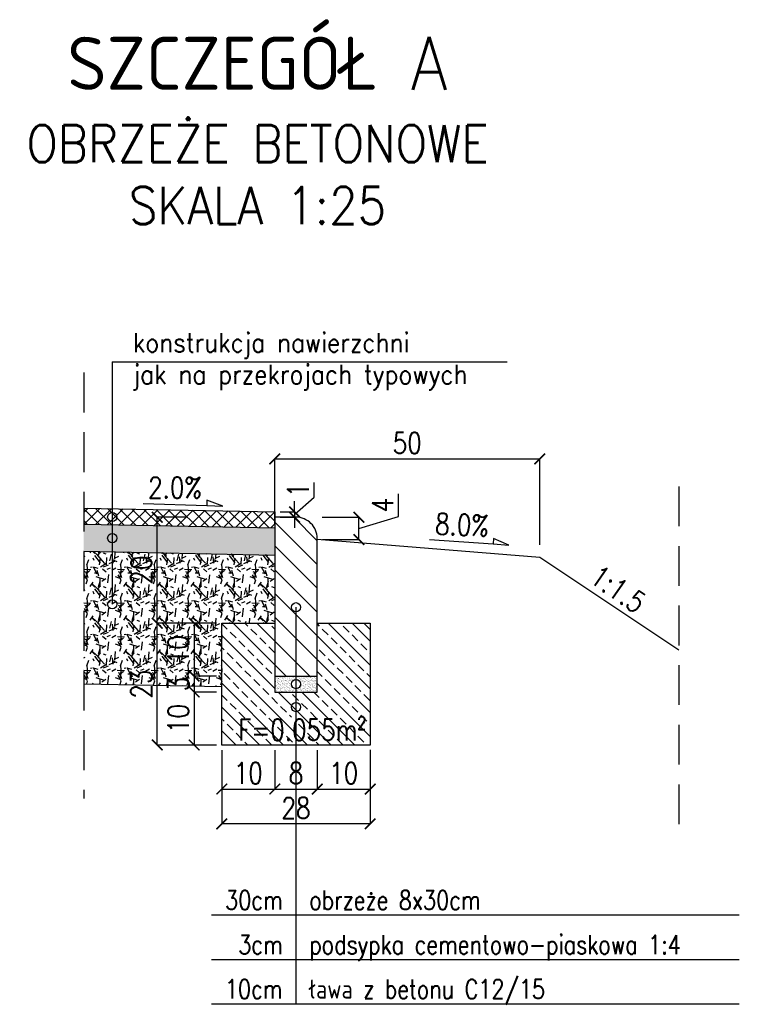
# Model space of a CAD drawing. Extents: x -23261 to -22292, y 222927 to 223506.
# Tile 2 of 4: x -23215 to -23080, y 223320 to 223506. Entities that reach past the tile are written whole.
import ezdxf
from ezdxf.enums import TextEntityAlignment as Align

# ---------------------------------------------------------------- set-up
doc = ezdxf.new("R2010")
doc.units = 0
doc.linetypes.add('( Dashed )', pattern=[0.75, 0.5, -0.25])
for name, color, linetype in [('kreskowanie-2', 252, 'Continuous'), ('pkonstr-0_25', 1, 'Continuous'), ('pkonstr-0_50', 3, 'Continuous'), ('pkonstr-0_70', 4, 'Continuous'), ('pkonstr-opisy', 2, 'Continuous'), ('pkonstr-tytul', 4, 'Continuous'), ('pkonstr-wymiary', 1, 'Continuous'), ('wymiary', 1, 'Continuous')]:
    doc.layers.add(name, color=color, linetype=linetype)
doc.styles.add('12mm', font='simplex.shx', dxfattribs={"width": 0.8, "height": 12})
doc.styles.add('Opisy', font='simplex.shx', dxfattribs={"width": 0.8})
doc.styles.add('wymiary', font='simplex.shx', dxfattribs={"width": 0.8})
doc.dimstyles.new('szczegoly', dxfattribs={"dimscale": 2, "dimtxt": 2, "dimasz": 1, "dimexe": 0, "dimexo": 0.5, "dimgap": 0.5, "dimtad": 1, "dimdec": 0, "dimdsep": 46, "dimlunit": 6, "dimtxsty": 'wymiary', "dimblk": 'ARCHTICK', "dimcen": 0, "dimclrd": 256, "dimclre": 256, "dimclrt": 256, "dimadec": 0, "dimazin": 0, "dimtfac": 1, "dimtdec": 0, "dimtmove": 0, "dimatfit": 3, "dimldrblk": 'ARCHTICK', "dimfxl": 1, "dimtolj": 1, "dimtzin": 0, "dimlwd": -1, "dimlwe": -1, "dimarcsym": 0})

# ---------------------------------------------------------------- blocks, each defined once
blk = doc.blocks.new('_ArchTick')
at = {"color": 0, "linetype": 'ByBlock', "const_width": 0.15}
blk.add_lwpolyline([(-0.5, -0.5), (0.5, 0.5)], dxfattribs=at)
blk = doc.blocks.new('*D54')
at = {"layer": 'Defpoints', "color": 0, "lineweight": 70, "transparency": 16777216}
for p in [(-23177.27, 223392.28), (-23182.48, 223382.28), (-23177.27, 223382.28)]:
    blk.add_point(p, dxfattribs=at)
at = {"layer": 'wymiary', "transparency": 16777216}
for p, q in [((-23178.27, 223392.28), (-23182.48, 223392.28)), ((-23182.48, 223392.28), (-23182.48, 223382.28)), ((-23178.27, 223382.28), (-23182.48, 223382.28))]:
    blk.add_line(p, q, dxfattribs=at)
at = {"layer": 'wymiary', "transparency": 16777216, "xscale": 2, "yscale": 2, "zscale": 2}
for p, rotation in [((-23182.48, 223392.28), 90), ((-23182.48, 223382.28), 270)]:
    blk.add_blockref('_ArchTick', p, dxfattribs=dict(at, rotation=rotation))
at = {"layer": 'wymiary', "transparency": 16777216, "insert": (-23185.48, 223387.28), "char_height": 4, "attachment_point": 5, "rotation": 90, "style": 'wymiary'}
blk.add_mtext('\\A1;10', dxfattribs=at)
blk = doc.blocks.new('*D55')
at = {"layer": 'Defpoints', "color": 0, "lineweight": 70, "transparency": 16777216}
for p in [(-23177.27, 223382.28), (-23182.48, 223379.28), (-23177.27, 223379.28)]:
    blk.add_point(p, dxfattribs=at)
at = {"layer": 'wymiary', "transparency": 16777216}
for p, q in [((-23178.27, 223382.28), (-23182.48, 223382.28)), ((-23182.48, 223382.28), (-23182.48, 223379.28)), ((-23178.27, 223379.28), (-23182.48, 223379.28))]:
    blk.add_line(p, q, dxfattribs=at)
at = {"layer": 'wymiary', "transparency": 16777216, "xscale": 2, "yscale": 2, "zscale": 2}
for p, rotation in [((-23182.48, 223382.28), 90), ((-23182.48, 223379.28), 270)]:
    blk.add_blockref('_ArchTick', p, dxfattribs=dict(at, rotation=rotation))
at = {"layer": 'wymiary', "transparency": 16777216, "insert": (-23185.48, 223380.78), "char_height": 4, "attachment_point": 5, "rotation": 90, "style": 'wymiary'}
blk.add_mtext('\\A1;3', dxfattribs=at)
blk = doc.blocks.new('*D56')
at = {"layer": 'Defpoints', "color": 0, "lineweight": 70, "transparency": 16777216}
for p in [(-23177.27, 223379.28), (-23182.48, 223369.28), (-23177.27, 223369.28)]:
    blk.add_point(p, dxfattribs=at)
at = {"layer": 'wymiary', "transparency": 16777216}
for p, q in [((-23178.27, 223379.28), (-23182.48, 223379.28)), ((-23182.48, 223379.28), (-23182.48, 223369.28)), ((-23178.27, 223369.28), (-23182.48, 223369.28))]:
    blk.add_line(p, q, dxfattribs=at)
at = {"layer": 'wymiary', "transparency": 16777216, "xscale": 2, "yscale": 2, "zscale": 2}
for p, rotation in [((-23182.48, 223379.28), 90), ((-23182.48, 223369.28), 270)]:
    blk.add_blockref('_ArchTick', p, dxfattribs=dict(at, rotation=rotation))
at = {"layer": 'wymiary', "transparency": 16777216, "insert": (-23185.48, 223374.28), "char_height": 4, "attachment_point": 5, "rotation": 90, "style": 'wymiary'}
blk.add_mtext('\\A1;10', dxfattribs=at)
blk = doc.blocks.new('*D57')
at = {"layer": 'Defpoints', "color": 0, "lineweight": 70, "transparency": 16777216}
for p in [(-23177.27, 223369.28), (-23167.27, 223369.28), (-23167.27, 223360.97)]:
    blk.add_point(p, dxfattribs=at)
at = {"layer": 'wymiary', "transparency": 16777216}
for p, q in [((-23177.27, 223368.28), (-23177.27, 223360.97)), ((-23167.27, 223368.28), (-23167.27, 223360.97)), ((-23177.27, 223360.97), (-23167.27, 223360.97))]:
    blk.add_line(p, q, dxfattribs=at)
at = {"layer": 'wymiary', "transparency": 16777216, "xscale": 2, "yscale": 2, "zscale": 2, "rotation": 180}
blk.add_blockref('_ArchTick', (-23177.27, 223360.97), dxfattribs=at)
at = {"layer": 'wymiary', "transparency": 16777216, "xscale": 2, "yscale": 2, "zscale": 2}
blk.add_blockref('_ArchTick', (-23167.27, 223360.97), dxfattribs=at)
at = {"layer": 'wymiary', "transparency": 16777216, "insert": (-23172.27, 223363.97), "char_height": 4, "attachment_point": 5, "style": 'wymiary'}
blk.add_mtext('\\A1;10', dxfattribs=at)
blk = doc.blocks.new('*D58')
at = {"layer": 'Defpoints', "color": 0, "lineweight": 70, "transparency": 16777216}
for p in [(-23167.27, 223369.28), (-23159.27, 223369.28), (-23159.27, 223360.97)]:
    blk.add_point(p, dxfattribs=at)
at = {"layer": 'wymiary', "transparency": 16777216}
for p, q in [((-23167.27, 223368.28), (-23167.27, 223360.97)), ((-23159.27, 223368.28), (-23159.27, 223360.97)), ((-23167.27, 223360.97), (-23159.27, 223360.97))]:
    blk.add_line(p, q, dxfattribs=at)
at = {"layer": 'wymiary', "transparency": 16777216, "xscale": 2, "yscale": 2, "zscale": 2, "rotation": 180}
blk.add_blockref('_ArchTick', (-23167.27, 223360.97), dxfattribs=at)
at = {"layer": 'wymiary', "transparency": 16777216, "xscale": 2, "yscale": 2, "zscale": 2}
blk.add_blockref('_ArchTick', (-23159.27, 223360.97), dxfattribs=at)
at = {"layer": 'wymiary', "transparency": 16777216, "insert": (-23163.27, 223363.97), "char_height": 4, "attachment_point": 5, "style": 'wymiary'}
blk.add_mtext('\\A1;8', dxfattribs=at)
blk = doc.blocks.new('*D59')
at = {"layer": 'Defpoints', "color": 0, "lineweight": 70, "transparency": 16777216}
for p in [(-23159.27, 223369.28), (-23149.27, 223369.38), (-23149.27, 223360.97)]:
    blk.add_point(p, dxfattribs=at)
at = {"layer": 'wymiary', "transparency": 16777216}
for p, q in [((-23159.27, 223368.28), (-23159.27, 223360.97)), ((-23149.27, 223368.38), (-23149.27, 223360.97)), ((-23159.27, 223360.97), (-23149.27, 223360.97))]:
    blk.add_line(p, q, dxfattribs=at)
at = {"layer": 'wymiary', "transparency": 16777216, "xscale": 2, "yscale": 2, "zscale": 2, "rotation": 180}
blk.add_blockref('_ArchTick', (-23159.27, 223360.97), dxfattribs=at)
at = {"layer": 'wymiary', "transparency": 16777216, "xscale": 2, "yscale": 2, "zscale": 2}
blk.add_blockref('_ArchTick', (-23149.27, 223360.97), dxfattribs=at)
at = {"layer": 'wymiary', "transparency": 16777216, "insert": (-23154.27, 223363.97), "char_height": 4, "attachment_point": 5, "style": 'wymiary'}
blk.add_mtext('\\A1;10', dxfattribs=at)
blk = doc.blocks.new('*D60')
at = {"layer": 'Defpoints', "color": 0, "lineweight": 70, "transparency": 16777216}
for p in [(-23189.45, 223392.28), (-23178.83, 223392.28), (-23178.83, 223369.28)]:
    blk.add_point(p, dxfattribs=at)
at = {"layer": 'wymiary', "transparency": 16777216}
for p, q in [((-23179.83, 223392.28), (-23189.45, 223392.28)), ((-23189.45, 223369.28), (-23189.45, 223392.28)), ((-23179.83, 223369.28), (-23189.45, 223369.28))]:
    blk.add_line(p, q, dxfattribs=at)
at = {"layer": 'wymiary', "transparency": 16777216, "xscale": 2, "yscale": 2, "zscale": 2}
for p, rotation in [((-23189.45, 223392.28), 90), ((-23189.45, 223369.28), 270)]:
    blk.add_blockref('_ArchTick', p, dxfattribs=dict(at, rotation=rotation))
at = {"layer": 'wymiary', "transparency": 16777216, "insert": (-23192.45, 223380.78), "char_height": 4, "attachment_point": 5, "rotation": 90, "style": 'wymiary'}
blk.add_mtext('\\A1;23', dxfattribs=at)
blk = doc.blocks.new('*D61')
at = {"layer": 'Defpoints', "color": 0, "lineweight": 70, "transparency": 16777216}
for p in [(-23189.45, 223412.28), (-23182.82, 223412.28), (-23178.83, 223392.28)]:
    blk.add_point(p, dxfattribs=at)
at = {"layer": 'wymiary', "transparency": 16777216}
for p, q in [((-23183.82, 223412.28), (-23189.45, 223412.28)), ((-23189.45, 223392.28), (-23189.45, 223412.28)), ((-23179.83, 223392.28), (-23189.45, 223392.28))]:
    blk.add_line(p, q, dxfattribs=at)
at = {"layer": 'wymiary', "transparency": 16777216, "xscale": 2, "yscale": 2, "zscale": 2}
for p, rotation in [((-23189.45, 223412.28), 90), ((-23189.45, 223392.28), 270)]:
    blk.add_blockref('_ArchTick', p, dxfattribs=dict(at, rotation=rotation))
at = {"layer": 'wymiary', "transparency": 16777216, "insert": (-23192.45, 223402.28), "char_height": 4, "attachment_point": 5, "rotation": 90, "style": 'wymiary'}
blk.add_mtext('\\A1;20', dxfattribs=at)
blk = doc.blocks.new('*D62')
at = {"layer": 'Defpoints', "color": 0, "lineweight": 70, "transparency": 16777216}
for p in [(-23177.27, 223369.28), (-23149.27, 223369.28), (-23177.27, 223354.39)]:
    blk.add_point(p, dxfattribs=at)
at = {"layer": 'wymiary', "transparency": 16777216}
for p, q in [((-23177.27, 223368.28), (-23177.27, 223354.39)), ((-23149.27, 223368.28), (-23149.27, 223354.39)), ((-23149.27, 223354.39), (-23177.27, 223354.39))]:
    blk.add_line(p, q, dxfattribs=at)
at = {"layer": 'wymiary', "transparency": 16777216, "xscale": 2, "yscale": 2, "zscale": 2, "rotation": 180}
blk.add_blockref('_ArchTick', (-23177.27, 223354.39), dxfattribs=at)
at = {"layer": 'wymiary', "transparency": 16777216, "xscale": 2, "yscale": 2, "zscale": 2}
blk.add_blockref('_ArchTick', (-23149.27, 223354.39), dxfattribs=at)
at = {"layer": 'wymiary', "transparency": 16777216, "insert": (-23163.27, 223357.39), "char_height": 4, "attachment_point": 5, "style": 'wymiary'}
blk.add_mtext('\\A1;28', dxfattribs=at)
blk = doc.blocks.new('*D63')
at = {"layer": 'Defpoints', "color": 0, "lineweight": 70, "transparency": 16777216}
for p in [(-23159.33, 223412.28), (-23151.4, 223412.28), (-23159.27, 223408.05)]:
    blk.add_point(p, dxfattribs=at)
at = {"layer": 'wymiary', "transparency": 16777216}
for p, q in [((-23143.9, 223412.41), (-23143.9, 223416.7)), ((-23158.33, 223412.28), (-23151.4, 223412.28)), ((-23151.4, 223410.16), (-23143.9, 223412.41)), ((-23151.4, 223408.05), (-23151.4, 223412.28)), ((-23158.27, 223408.05), (-23151.4, 223408.05))]:
    blk.add_line(p, q, dxfattribs=at)
at = {"layer": 'wymiary', "transparency": 16777216, "xscale": 2, "yscale": 2, "zscale": 2}
for p, rotation in [((-23151.4, 223412.28), 90), ((-23151.4, 223408.05), 270)]:
    blk.add_blockref('_ArchTick', p, dxfattribs=dict(at, rotation=rotation))
at = {"layer": 'wymiary', "transparency": 16777216, "insert": (-23146.9, 223414.56), "char_height": 4, "attachment_point": 5, "rotation": 90, "style": 'wymiary'}
blk.add_mtext('\\A1;4', dxfattribs=at)
blk = doc.blocks.new('*D64')
at = {"layer": 'Defpoints', "color": 0, "lineweight": 70, "transparency": 16777216}
for p in [(-23167.27, 223413.28), (-23167.27, 223412.28), (-23163.53, 223412.28)]:
    blk.add_point(p, dxfattribs=at)
at = {"layer": 'wymiary', "transparency": 16777216}
for p, q in [((-23159.87, 223416.05), (-23159.87, 223418.81)), ((-23163.53, 223412.78), (-23159.87, 223416.05)), ((-23163.53, 223413.28), (-23163.53, 223415.28)), ((-23166.27, 223413.28), (-23163.53, 223413.28)), ((-23163.53, 223413.28), (-23163.53, 223412.28)), ((-23163.53, 223413.28), (-23163.53, 223412.28)), ((-23166.27, 223412.28), (-23163.53, 223412.28)), ((-23163.53, 223412.28), (-23163.53, 223410.28))]:
    blk.add_line(p, q, dxfattribs=at)
at = {"layer": 'wymiary', "transparency": 16777216, "xscale": 2, "yscale": 2, "zscale": 2}
for p, rotation in [((-23163.53, 223413.28), 270), ((-23163.53, 223412.28), 90)]:
    blk.add_blockref('_ArchTick', p, dxfattribs=dict(at, rotation=rotation))
at = {"layer": 'wymiary', "transparency": 16777216, "insert": (-23162.87, 223417.43), "char_height": 4, "attachment_point": 5, "rotation": 90, "style": 'wymiary'}
blk.add_mtext('\\A1;1', dxfattribs=at)
blk = doc.blocks.new('A$C422D47A3')
blk.add_lwpolyline([(-12, 2), (12, 2), (18, 2), (12, 4), (12, 2)])
blk = doc.blocks.new('*D76')
at = {"layer": 'Defpoints', "color": 0, "lineweight": 70, "transparency": 16777216}
for p in [(-23117.27, 223423.28), (-23167.27, 223410.06), (-23117.27, 223406.06)]:
    blk.add_point(p, dxfattribs=at)
at = {"layer": 'wymiary', "transparency": 16777216}
for p, q in [((-23167.27, 223411.06), (-23167.27, 223423.28)), ((-23167.27, 223423.28), (-23117.27, 223423.28)), ((-23117.27, 223407.06), (-23117.27, 223423.28))]:
    blk.add_line(p, q, dxfattribs=at)
at = {"layer": 'wymiary', "transparency": 16777216, "xscale": 2, "yscale": 2, "zscale": 2, "rotation": 180}
blk.add_blockref('_ArchTick', (-23167.27, 223423.28), dxfattribs=at)
at = {"layer": 'wymiary', "transparency": 16777216, "xscale": 2, "yscale": 2, "zscale": 2}
blk.add_blockref('_ArchTick', (-23117.27, 223423.28), dxfattribs=at)
at = {"layer": 'wymiary', "transparency": 16777216, "insert": (-23142.27, 223426.28), "char_height": 4, "attachment_point": 5, "style": 'wymiary'}
blk.add_mtext('\\A1;50', dxfattribs=at)

msp = doc.modelspace()

# ---------------------------------------------------------------- hatches: boundary and pattern name
at = {"layer": 'kreskowanie-2'}
h = msp.add_hatch(dxfattribs=at)
h.set_pattern_fill('ANSI37', color=256, scale=0.5, angle=90, style=0)
h.set_pattern_definition([(135, (-381.875, -4.0368), (-1.122532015, -1.122532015), []), (225, (-381.875, -4.0368), (1.122532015, -1.122532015), [])])
h.paths.add_polyline_path([(-23167.27, 223412.28), (-23167.27, 223413.28), (-23203.31, 223413.98), (-23203.31, 223410.98), (-23167.27, 223410.28)])
h = msp.add_hatch(dxfattribs=at)
h.set_pattern_fill('AR-SAND', color=256, scale=0.01, style=0)
h.set_pattern_definition([(37.5, (-381.87503, -4.03683), (-0.01600031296, 0.4894132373), [0, -0.38608, 0, -0.4318, 0, -0.41275]), (7.5, (-381.87503, -4.03683), (0.4495232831, 0.7168251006), [0, -0.20828, 0, -0.34798, 0, -0.13335]), (327.5, (-382.18745, -4.03683), (0.79099237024, 0.0014371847), [0, -0.127, 0, -0.4572, 0, -0.5969]), (317.5, (-382.18745, -4.0368), (0.7635564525, 0.2229293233), [0, -0.0635, 0, -0.29972, 0, -0.3429])])
h.paths.add_polyline_path([(-23167.27, 223410.28), (-23203.31, 223410.98), (-23203.31, 223405.85), (-23167.27, 223405.13)])
h = msp.add_hatch(dxfattribs=at)
h.set_pattern_fill('ANSI31', color=256, angle=180, style=0)
h.set_pattern_definition([(315, (-44943.852, 0), (-2.24506403, -2.24506403), [])])
h.paths.add_polyline_path([(-23167.27, 223412.28), (-23163.27, 223412.28, -0.414214), (-23159.27, 223408.28), (-23159.27, 223382.28), (-23163.27, 223382.28), (-23163.27, 223394.41, 0.414214), (-23162.4, 223395.28, 1), (-23164.13, 223395.28, 0.414214), (-23163.27, 223394.41), (-23163.27, 223382.28), (-23167.27, 223382.28)])
h = msp.add_hatch(dxfattribs=at)
h.set_pattern_fill('GRAVEL', color=256, scale=0.25, angle=90, style=0)
h.set_pattern_definition([(318.0128, (-388.22503, 0.53517), (57.1500702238, -50.8000431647), [0.8543025, -84.57625]), (274.9697, (-387.59003, -0.03633), (-6.34995518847, 76.20012326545), [1.4660125, -145.135]), (222.5104, (-387.46303, -1.49683), (69.85006823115, 63.4999537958), [1.033705, -102.33675]), (357.2737, (-385.87553, -3.97333), (-126.9999591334, 6.34997242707), [1.3350125, -132.166]), (22.8337, (-384.54203, -4.03683), (-76.20004332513, -31.75009013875), [1.309085, -129.5995]), (87.2737, (-383.33553, -3.52883), (-6.34997242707, -126.9999591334), [1.3350125, -132.166]), (127.6942, (-383.27203, -2.19533), (63.49994339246, -82.5500521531), [1.765485, -174.78275]), (162.2553, (-384.35153, -0.79833), (-139.7000405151, 44.45008891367), [1.6668, -165.01325]), (211.4296, (-385.93903, -0.29033), (-82.54990289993, -50.80001308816), [1.3395325, -132.61375]), (265.2364, (-387.08203, -0.98883), (6.3499404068, 69.8499451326), [1.5292825, -74.93475]), (312.3974, (-387.20903, -2.51283), (69.8499091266, -76.2000022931), [1.977695, -195.792]), (228.8141, (-385.81203, 2.31317), (-38.0999413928, -44.4499716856), [0.6750125, -66.8265]), (261.4692, (-386.25653, 1.80517), (12.7000320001, 82.549873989), [1.284205, -127.1365]), (315, (-386.447, 0.535), (6.34999567, -2e-15), [0.8980225, -8.082225]), (293.1986, (-387.209, 0.0907), (-12.7000556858, 31.750107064), [0.4836025, -47.8765]), (21.8014, (-387.0185, -0.3538), (-19.050012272, -6.350004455), [0.683915, -33.512]), (120.9638, (-386.3835, -0.0998), (-12.7000098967, 19.049979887), [1.1108, -35.91575]), (251.5651, (-386.955, 0.8527), (6.349990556, 12.700005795), [0.8032175, -19.27725]), (106.3895, (-387.01853, -4.03683), (-19.0499603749, 63.5000350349), [1.12522, -111.397]), (160.3462, (-387.33603, -2.95733), (69.8499012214, -25.3999292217), [0.9439975, -93.4555]), (23.1986, (-388.225, 0.8527), (-31.750107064, -12.7000556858), [0.9672, -47.393]), (73.6105, (-387.33603, 1.23367), (-19.0499603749, -63.5000350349), [1.12522, -111.397]), (69.444, (-383.0815, -4.0368), (-12.6999845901, -31.7500394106), [1.0850875, -53.16925]), (24.7751, (-382.70053, -3.02083), (-69.8499675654, -31.7499260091), [0.90918, -90.009]), (156.8014, (-381.875, 0.9162), (-31.750107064, 12.7000556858), [0.9672, -47.393]), (107.354, (-382.76403, 1.29717), (25.399961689, -82.55000445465), [1.0644575, -105.381]), (159.444, (-381.875, -2.1953), (31.7500394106, -12.6999845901), [0.542545, -53.712]), (191.3099, (-381.875, 0.5352), (-25.399918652, -6.349968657), [0.3237875, -32.055]), (255.9638, (-382.1925, 0.4717), (6.34998901, 19.050013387), [1.309085, -24.872625]), (276.009, (-382.51003, -0.79833), (-6.34998517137, 63.49990636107), [1.2131675, -120.1035]), (33.6901, (-385.812, -0.0998), (-12.699987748, -6.350002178), [0.91581, -21.97945]), (83.1572, (-385.05003, 0.40817), (12.70005687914, 107.9500446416), [1.5988925, -158.29]), (150.9454, (-384.85953, 1.99567), (44.4498940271, -25.3999409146), [0.65377, -64.7235]), (180, (-385.431, 2.313), (-6.35, -6.35), [0.381, -5.969]), (210.2564, (-382.70053, -0.92533), (44.4499775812, 25.3999461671), [0.8821675, -87.33475]), (138.0128, (-383.46253, -1.36983), (-57.1500702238, 50.8000431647), [1.7086075, -83.722]), (90, (-384.7325, -0.227), (-6.35, 6.35), [1.651, -4.699]), (55.3048, (-384.73253, 1.42417), (-44.4500042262, -63.4998899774), [1.004025, -99.39825]), (344.0546, (-384.161, 2.2497), (25.400060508, -6.3500161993), [0.9245725, -45.30425]), (297.646, (-383.27203, 1.99567), (63.5000399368, -120.64995762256), [1.5053625, -149.03125]), (265.4261, (-382.57353, 0.66217), (-6.34996927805, -82.55001901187), [1.5925725, -157.6645]), (265.4261, (-382.57353, 0.66217), (-6.34996927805, -82.55001901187), [1.5925725, -157.6645])])
h.paths.add_polyline_path([(-23167.27, 223405.13), (-23203.31, 223405.85), (-23203.31, 223380.84), (-23177.25, 223380.32), (-23177.25, 223392.26), (-23167.27, 223392.26)])
h = msp.add_hatch(dxfattribs=at)
h.set_pattern_fill('ANSI33', color=256, scale=0.5, angle=180, style=0)
h.set_pattern_definition([(315, (-44943.852, 0), (-2.24506403, -2.24506403), []), (315, (-44941.607, 0), (-2.24506403, -2.24506403), [1.5875, -0.79375])])
h.paths.add_polyline_path([(-23163.27, 223379.28), (-23159.27, 223379.28), (-23159.27, 223392.28), (-23149.27, 223392.28), (-23149.27, 223369.28), (-23163.27, 223369.28), (-23163.27, 223373.41, 0.414214), (-23162.4, 223374.28, 0.414214), (-23163.27, 223375.15)])
h.paths.add_polyline_path([(-23177.27, 223392.28), (-23167.27, 223392.28), (-23167.27, 223382.28), (-23167.27, 223379.28), (-23163.27, 223379.28), (-23163.27, 223375.15, 0.414214), (-23164.13, 223374.28, 0.414214), (-23163.27, 223373.41), (-23163.27, 223369.28), (-23177.27, 223369.28)])
h = msp.add_hatch(dxfattribs=at)
h.set_pattern_fill('AR-SAND', color=256, scale=0.01, style=0)
h.set_pattern_definition([(37.5, (2811590.30398, 1378240.2936), (-0.01600031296, 0.48941323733), [0, -0.38608, 0, -0.4318, 0, -0.41275]), (7.5, (2811590.304, 1378240.2936), (0.44952328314, 0.71682510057), [0, -0.20828, 0, -0.34798, 0, -0.13335]), (327.5, (2811589.99156, 1378240.2936), (0.79099237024, 0.00143718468), [0, -0.127, 0, -0.4572, 0, -0.5969]), (317.5, (2811589.99156, 1378240.2936), (0.76355645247, 0.22292932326), [0, -0.0635, 0, -0.29972, 0, -0.3429])])
h.paths.add_polyline_path([(-23163.27, 223381.65), (-23163.27, 223382.28), (-23159.27, 223382.28), (-23159.27, 223379.28), (-23163.27, 223379.28), (-23163.27, 223379.91, 0.414214), (-23162.4, 223380.78, 0.414214)])
h.paths.add_polyline_path([(-23167.27, 223382.28), (-23163.27, 223382.28), (-23163.27, 223381.65, 0.414214), (-23164.13, 223380.78, 0.414214), (-23163.27, 223379.91), (-23163.27, 223379.28), (-23167.27, 223379.28)])

# ---------------------------------------------------------------- linework, layer by layer
at = {"layer": 'pkonstr-0_25', "linetype": 'Continuous'}
for p, q in [((-23079.62, 223337.14), (-23179.24, 223337.14)), ((-23079.62, 223328.74), (-23179.24, 223328.74)), ((-23079.62, 223320.34), (-23179.24, 223320.34))]:
    msp.add_line(p, q, dxfattribs=at)
at = {"layer": 'pkonstr-0_25', "linetype": '( Dashed )', "ltscale": 15}
for points in [[(-23203.31, 223439.56), (-23203.31, 223359.18)], [(-23091.03, 223418.09), (-23091.03, 223352.6)]]:
    msp.add_lwpolyline(points, dxfattribs=at)
at = {"layer": 'pkonstr-0_50'}
for p, q in [((-23167.27, 223413.28), (-23167.27, 223410.28)), ((-23167.27, 223412.28), (-23167.27, 223410.28)), ((-23117.27, 223404.69), (-23159.27, 223408.05)), ((-23091.03, 223387.2), (-23117.27, 223404.69)), ((-23167.27, 223387.28), (-23167.26, 223387.28))]:
    msp.add_line(p, q, dxfattribs=at)
for points in [[(-23203.31, 223413.98), (-23167.27, 223413.28)], [(-23167.27, 223413.28), (-23167.27, 223412.28)], [(-23203.31, 223410.98), (-23167.27, 223410.28)], [(-23203.31, 223405.85), (-23167.27, 223405.13)], [(-23203.31, 223380.84), (-23177.25, 223380.32)]]:
    msp.add_lwpolyline(points, dxfattribs=at)
msp.add_lwpolyline([(-23167.27, 223382.28), (-23159.27, 223382.28), (-23159.27, 223408.28, 0.414214), (-23163.27, 223412.28), (-23167.27, 223412.28)], format="xyb", close=True, dxfattribs=at)
at = {"layer": 'pkonstr-0_50', "flags": 128}
msp.add_lwpolyline([(-23167.27, 223379.28), (-23159.27, 223379.28), (-23159.27, 223392.28), (-23149.27, 223392.28), (-23149.27, 223369.28), (-23177.27, 223369.28), (-23177.27, 223392.28), (-23167.27, 223392.28), (-23167.27, 223379.28)], close=True, dxfattribs=at)
at = {"layer": 'pkonstr-0_70', "color": 4}
for centre in [(-23197.94, 223412.31), (-23197.94, 223408.33), (-23197.94, 223395.84), (-23163.27, 223395.28), (-23163.27, 223380.78), (-23163.27, 223376.44)]:
    msp.add_circle(centre, 0.869, dxfattribs=at)
at = {"layer": 'pkonstr-wymiary'}
for p, q in [((-23197.94, 223441.58), (-23123.41, 223441.63)), ((-23197.93, 223441.58), (-23197.93, 223395.84))]:
    msp.add_line(p, q, dxfattribs=at)
msp.add_lwpolyline([(-23163.27, 223395.28), (-23163.27, 223395.28), (-23163.27, 223395.28), (-23163.27, 223320.34)], dxfattribs=at)

# ---------------------------------------------------------------- block references
at = {"layer": 'pkonstr-0_25', "xscale": 0.4999999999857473, "yscale": 0.4999999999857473, "zscale": 0.4999999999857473}
for p, rotation in [((-23186.13, 223413.66), 358.1582361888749), ((-23132.13, 223406.66), 355.9646546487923)]:
    msp.add_blockref('A$C422D47A3', p, dxfattribs=dict(at, rotation=rotation))

# ---------------------------------------------------------------- texts
at = {"layer": 'pkonstr-opisy', "style": 'Opisy', "width": 0.8}
msp.add_text('2.0%%%', height=4, dxfattribs=at).set_placement((-23186.1, 223414.66), align=Align.BOTTOM_CENTER)
msp.add_text('8.0%%%', height=4, rotation=357.8064, dxfattribs=at).set_placement((-23132.06, 223407.65), align=Align.BOTTOM_CENTER)
at = {"layer": 'pkonstr-opisy', "ltscale": 0.1, "style": '12mm', "width": 0.8}
msp.add_text('1:1.5', height=4, rotation=325.3799, dxfattribs=at).set_placement((-23104.31, 223396.05), align=Align.BOTTOM_CENTER)
at = {"layer": 'pkonstr-opisy', "style": 'Opisy', "width": 0.8}
msp.add_text('F=0.055m²', height=4, dxfattribs=at).set_placement((-23150.02, 223370.14), align=Align.RIGHT)
for s, p in [('obrzeże 8x30cm', (-23160.77, 223337.14)), ('ława z betonu C12/15', (-23160.77, 223320.34))]:
    msp.add_text(s, height=3.6, dxfattribs=at).set_placement(p, align=Align.BOTTOM_LEFT)
at = {"layer": 'pkonstr-opisy', "ltscale": 0.1, "style": '12mm', "width": 0.8}
for s, p in [('30cm', (-23165.77, 223337.14)), ('3cm', (-23165.77, 223328.74)), ('10cm', (-23165.82, 223320.34))]:
    msp.add_text(s, height=3.6, rotation=360, dxfattribs=at).set_placement(p, align=Align.BOTTOM_RIGHT)
msp.add_text('podsypka cementowo-piaskowa 1:4', height=3.6, rotation=0, dxfattribs=at).set_placement((-23160.77, 223328.74), align=Align.BOTTOM_LEFT)
at = {"layer": 'pkonstr-opisy', "insert": (-23194.07, 223441.63), "char_height": 3.6, "attachment_point": 4, "style": 'Opisy'}
msp.add_mtext('{\\W0.9;konstrukcja nawierzchni\\Pjak na przekrojach typowych}', dxfattribs=at)
at = {"layer": 'pkonstr-tytul', "color": 3, "insert": (-23170.53, 223467.61), "char_height": 10, "width": 354.6162, "attachment_point": 8, "style": 'Opisy'}
msp.add_mtext('{\\W0.9;\\C4;SZCZEGÓŁ A\\P\\H0.7x;\\C3;OBRZEŻE BETONOWE \\H0.51429x;\\P\\H1.9444x;SKALA 1:25}', dxfattribs=at)

# ---------------------------------------------------------------- dimensions: what is measured, and where the dimension line sits
at = {"layer": 'wymiary'}
for base, p1, p2, angle, picture, middle in [((-23117.27, 223423.28), (-23167.27, 223410.06), (-23117.27, 223406.06), 180, '*D76', (-23142.27, 223426.28)), ((-23151.4, 223412.28), (-23159.27, 223408.05), (-23159.33, 223412.28), 90, '*D63', (-23146.9, 223413.41)), ((-23189.45, 223412.28), (-23178.83, 223392.28), (-23182.82, 223412.28), 90, '*D61', (-23192.45, 223402.28)), ((-23189.45, 223392.28), (-23178.83, 223369.28), (-23178.83, 223392.28), 90, '*D60', (-23192.45, 223380.78)), ((-23182.48, 223382.28), (-23177.27, 223392.28), (-23177.27, 223382.28), 90, '*D54', (-23185.48, 223387.28)), ((-23182.48, 223369.28), (-23177.27, 223379.28), (-23177.27, 223369.28), 90, '*D56', (-23185.48, 223374.28)), ((-23167.27, 223360.97), (-23177.27, 223369.28), (-23167.27, 223369.28), 180, '*D57', (-23172.27, 223363.97)), ((-23177.27, 223354.39), (-23149.27, 223369.28), (-23177.27, 223369.28), 180, '*D62', (-23163.27, 223357.39)), ((-23159.27, 223360.97), (-23167.27, 223369.28), (-23159.27, 223369.28), 180, '*D58', (-23163.27, 223363.97)), ((-23149.27, 223360.97), (-23159.27, 223369.28), (-23149.27, 223369.38), 180, '*D59', (-23154.27, 223363.97))]:
    dim = msp.add_linear_dim(base=base, p1=p1, p2=p2, angle=angle, dimstyle='szczegoly', override={"dimtmove": 1}, dxfattribs=at)
    dim.commit()
    dim.dimension.update_dxf_attribs({"geometry": picture, "text_midpoint": middle})
for base, p1, p2, angle, picture, middle, dimtype in [((-23163.53, 223412.28), (-23167.27, 223413.28), (-23167.27, 223412.28), 270, '*D64', (-23159.87, 223417.05), 161), ((-23182.48, 223379.28), (-23177.27, 223382.28), (-23177.27, 223379.28), 90, '*D55', (-23182.48, 223380.78), 160)]:
    dim = msp.add_linear_dim(base=base, p1=p1, p2=p2, angle=angle, dimstyle='szczegoly', override={"dimtmove": 1}, dxfattribs=at)
    dim.commit()
    dim.dimension.update_dxf_attribs({"geometry": picture, "text_midpoint": middle, "dimtype": dimtype})

doc.saveas('drawing.dxf')
